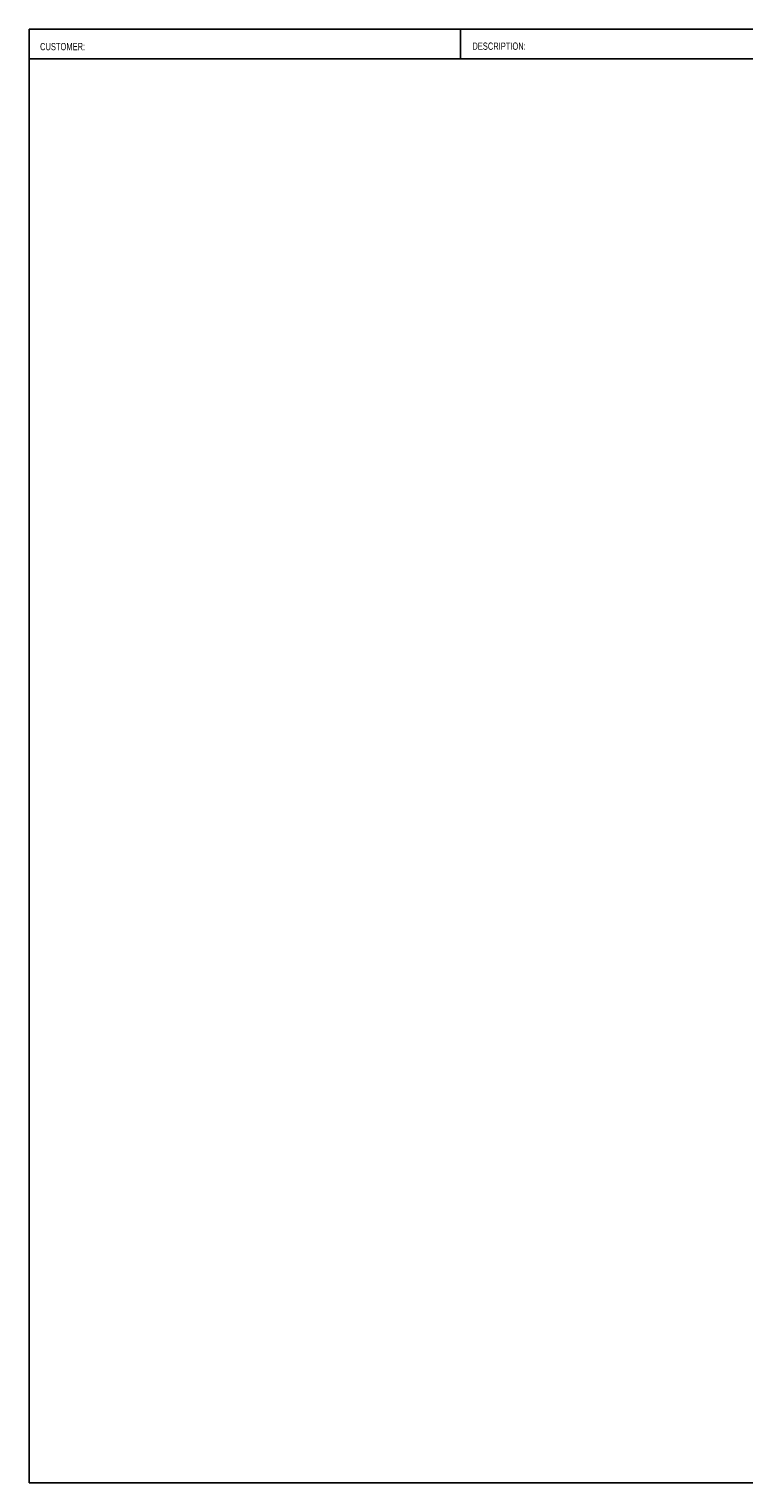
# Model space of a CAD drawing. Header units: millimetres. Extents: x 130 to 5910, y 139 to 4070.
# Tile 1 of 3: x 130 to 2061, y 140 to 4070. Entities that reach past the tile are written whole.
import ezdxf

# ---------------------------------------------------------------- set-up
doc = ezdxf.new("R2010")
doc.units = ezdxf.units.MM
doc.header["$LTSCALE"] = 20
doc.styles.add('SLDTEXTSTYLE1', font='Arial Narrow', dxfattribs={"width": 0.87})

msp = doc.modelspace()

# ---------------------------------------------------------------- linework, layer by layer
at = {"color": 7, "linetype": 'Continuous', "lineweight": 25}
for p, q in [((5806.63, 4070), (130.48, 4070)), ((130.48, 140), (130.48, 4070)), ((1296.01, 3990), (1296.01, 4070)), ((130.48, 3990), (5806.63, 3990)), ((5806.63, 140), (130.48, 140))]:
    msp.add_line(p, q, dxfattribs=at)

# ---------------------------------------------------------------- texts
at = {"color": 7, "linetype": 'Continuous', "lineweight": 18, "attachment_point": 1, "style": 'SLDTEXTSTYLE1'}
for s, insert, char_height in [('CUSTOMER:', (160.12, 4032.44), 19.55), ('DESCRIPTION:', (1327.95, 4033.61), 19.5505)]:
    msp.add_mtext(s, dxfattribs=dict(at, insert=insert, char_height=char_height))

doc.saveas('drawing.dxf')
